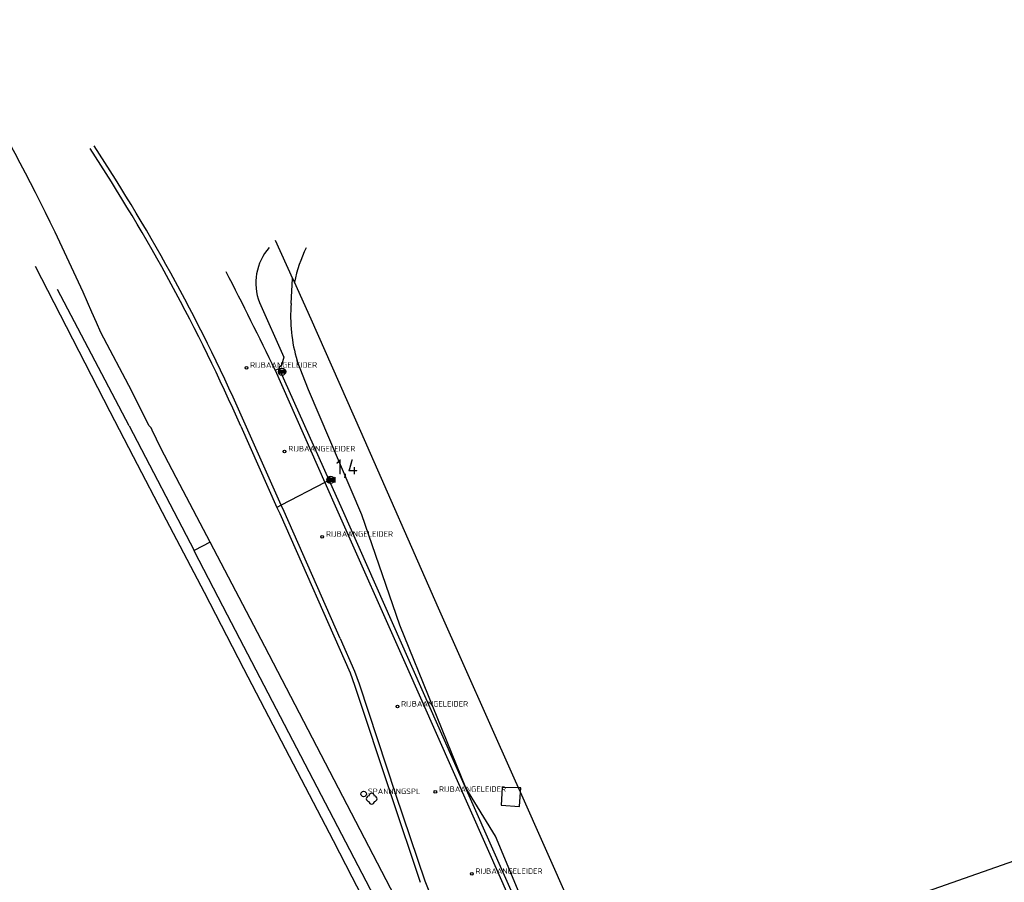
# Model space of a CAD drawing. Extents: x 145741 to 149421, y 457889 to 459999.
# Tile 83 of 84: x 149074 to 149236, y 459857 to 459999. Entities that reach past the tile are written whole.
import ezdxf

# ---------------------------------------------------------------- set-up
doc = ezdxf.new("R2010")
doc.units = 0
doc.header["$LTSCALE"] = 4
doc.layers.get('0').update_dxf_attribs({"linetype": 'CONTINUOUS'})
doc.styles.add('ISO', font='ISO')

# ---------------------------------------------------------------- blocks, each defined once
blk = doc.blocks.new('kilometerpaal')
at = {"color": 0}
for p, q in [((-0.44, 0.44), (0.44, -0.44)), ((-0.44, -0.44), (-0.44, 0.44)), ((0.44, 0.44), (-0.44, -0.44)), ((0.44, -0.44), (0.44, 0.44))]:
    blk.add_line(p, q, dxfattribs=at)
at = {"color": 0, "style": 'ISO'}
blk.add_attdef('KILOMETERPAAL', (0.59, 0.87), '', height=2.5, dxfattribs=at)

msp = doc.modelspace()

# ---------------------------------------------------------------- linework, layer by layer
at = {"linetype": 'Continuous'}
for p, q in [((149116.27, 459962.55), (149119.11, 459956.3)), ((149083.1, 459946.32), (149076.96, 459958.23)), ((149118.88, 459952.19), (149119.11, 459956.3)), ((149119.11, 459956.3), (149119.4, 459955.68)), ((149122.15, 459949.62), (149119.4, 459955.68)), ((149092.31, 459932.12), (149080.59, 459954.47)), ((149113.7, 459952.36), (149117.68, 459943.39)), ((149130.32, 459931.2), (149122.15, 459949.62)), ((149092.74, 459937.8), (149087.65, 459947.42)), ((149089.23, 459934.41), (149083.1, 459946.32)), ((149117.68, 459943.39), (149117.29, 459942.01)), ((149121.72, 459938.05), (149119.84, 459942.79)), ((149116.23, 459941.25), (149116.92, 459941.55)), ((149116.23, 459941.25), (149124.39, 459922.86)), ((149117.98, 459941), (149116.78, 459941)), ((149117.98, 459941.1), (149116.79, 459941.1)), ((149117.95, 459941.2), (149116.82, 459941.2)), ((149116.93, 459941.81), (149116.92, 459941.55)), ((149125.09, 459923.23), (149116.92, 459941.55)), ((149117.29, 459942.01), (149116.93, 459941.81)), ((149117.98, 459940.89), (149116.79, 459940.89)), ((149116.82, 459940.79), (149117.95, 459940.79)), ((149095.56, 459932.2), (149092.74, 459937.8)), ((149130.48, 459917.53), (149121.72, 459938.05)), ((149093.05, 459927.06), (149089.23, 459934.41)), ((149092.31, 459932.12), (149102.95, 459911.69)), ((149095.9, 459931.82), (149095.56, 459932.2)), ((149096.11, 459931.41), (149095.9, 459931.82)), ((149097.53, 459928.49), (149096.11, 459931.41)), ((149110.62, 459932.07), (149116.54, 459918.77)), ((149117.25, 459919.14), (149111.35, 459932.4)), ((149143.04, 459902.27), (149130.32, 459931.2)), ((149100.64, 459922.49), (149097.53, 459928.49)), ((149098.46, 459916.69), (149093.05, 459927.06)), ((149125.09, 459923.23), (149124.39, 459922.86)), ((149125.91, 459923.29), (149124.71, 459923.29)), ((149125.91, 459923.39), (149124.72, 459923.39)), ((149125.91, 459923.19), (149124.72, 459923.19)), ((149125.88, 459923.49), (149124.75, 459923.49)), ((149127.27, 459918.34), (149125.09, 459923.23)), ((149105.59, 459913.07), (149100.64, 459922.49)), ((149124.39, 459922.86), (149117.25, 459919.14)), ((149124.39, 459922.86), (149126.54, 459918.02)), ((149124.75, 459923.08), (149125.88, 459923.08)), ((149117.25, 459919.14), (149116.54, 459918.77)), ((149116.54, 459918.77), (149116.99, 459917.75)), ((149117.72, 459918.08), (149117.25, 459919.14)), ((149138.21, 459893.67), (149127.27, 459918.34)), ((149116.99, 459917.75), (149128.52, 459891.63)), ((149126.9, 459897.27), (149117.72, 459918.08)), ((149126.54, 459918.02), (149137.48, 459893.34)), ((149136.67, 459899.49), (149130.48, 459917.53)), ((149104.66, 459904.81), (149098.46, 459916.69)), ((149105.59, 459913.07), (149102.95, 459911.69)), ((149114.57, 459895.98), (149105.59, 459913.07)), ((149103.04, 459911.52), (149102.95, 459911.69)), ((149108.45, 459901.13), (149103.04, 459911.52)), ((149111.14, 459892.33), (149104.66, 459904.81)), ((149155.45, 459874.37), (149143.04, 459902.27)), ((149133.36, 459853.32), (149108.45, 459901.13)), ((149147.51, 459872.82), (149136.67, 459899.49)), ((149136.77, 459853.26), (149114.57, 459895.98)), ((149126.9, 459897.27), (149129.26, 459891.92)), ((149137.48, 459893.34), (149153.34, 459857.64)), ((149154.07, 459857.97), (149138.21, 459893.67)), ((149117.31, 459880.43), (149111.14, 459892.33)), ((149128.52, 459891.63), (149129.24, 459889.61)), ((149129.26, 459891.92), (149130, 459889.87)), ((149129.24, 459889.61), (149135.24, 459871.53)), ((149130, 459889.87), (149136, 459871.78)), ((149125.79, 459864.1), (149117.31, 459880.43)), ((149156.14, 459872.81), (149155.45, 459874.37)), ((149135.24, 459871.53), (149140.04, 459857.33)), ((149136, 459871.78), (149140.79, 459857.59)), ((149152.38, 459864.91), (149147.51, 459872.82)), ((149153.45, 459872.87), (149153.27, 459869.94)), ((149156.14, 459872.81), (149153.45, 459872.87)), ((149156.46, 459872.1), (149156.14, 459872.81)), ((149156.14, 459872.81), (149156.14, 459872.81)), ((149156.32, 459869.76), (149156.46, 459872.1)), ((149170.5, 459840.51), (149156.46, 459872.1)), ((149153.27, 459869.94), (149156.32, 459869.76)), ((149128.87, 459858.15), (149125.79, 459864.1)), ((149165.6, 459833.19), (149152.38, 459864.91)), ((149245.73, 459863.79), (149201.34, 459848.2)), ((149131.95, 459852.21), (149128.87, 459858.15)), ((149153.34, 459857.64), (149165.9, 459829.4)), ((149166.63, 459829.73), (149154.07, 459857.97))]:
    msp.add_line(p, q, dxfattribs=at)
for p, q in [((149156.5, 459872.81), (149156.14, 459872.81)), ((149156.46, 459872.1), (149156.5, 459872.81))]:
    msp.add_line(p, q)
for centre, radius in [((149111.54, 459941.65), 0.225), ((149117.38, 459941), 0.6), ((149117.79, 459927.94), 0.225), ((149125.31, 459923.29), 0.6), ((149123.97, 459913.96), 0.225), ((149136.29, 459886.12), 0.225), ((149130.75, 459871.79), 0.45), ((149142.5, 459872.15), 0.225), ((149148.48, 459858.71), 0.225)]:
    msp.add_circle(centre, radius)
for centre, radius, start, end in [((148738.95, 459798.86), 379.03, 23.0756, 31.8171), ((148829.54, 459808.87), 306.89, 23.6694, 33.3452), ((148829.59, 459808.9), 307.63, 23.6693, 33.3464), ((149121.8, 459955.56), 8.72, 138.5285, 201.5648), ((148584.36, 459686.9), 589.56, 25.55847, 27.31003), ((149144.76, 459950.09), 25.97, 175.3629, 196.325), ((149132.07, 459871.46), 0.45, 1.0233, 178.9632), ((149131.63, 459871.02), 0.45, 91.0912, 268.9013), ((149132.07, 459870.58), 0.45, 180.4729, 359.5406), ((149132.5, 459871.02), 0.45, 271.6625, 88.3448), ((149173.65, 459869.14), 34.83, 199.3665, 207.1421)]:
    msp.add_arc(centre, radius, start, end, dxfattribs=at)
msp.add_arc((149144.79, 459950.09), 26, 154.4296, 167.5875)

# ---------------------------------------------------------------- block references
msp.add_blockref('kilometerpaal', (149125.62, 459923.28)).add_auto_attribs({'KILOMETERPAAL': '1,4'})
msp.add_blockref('kilometerpaal', (149125.62, 459923.28)).add_auto_attribs({'KILOMETERPAAL': '1,4'})

# ---------------------------------------------------------------- texts
at = {"style": 'ISO'}
for tag, p, s in [('RIJBAANGELEIDER', (149112.14, 459941.65), 'rg'), ('RIJBAANGELEIDER', (149118.39, 459927.94), 'rg'), ('RIJBAANGELEIDER', (149124.57, 459913.96), 'rg'), ('RIJBAANGELEIDER', (149136.89, 459886.12), 'rg'), ('SPANNINGSPL', (149131.45, 459871.79), 'sp'), ('RIJBAANGELEIDER', (149143.1, 459872.15), 'rg'), ('RIJBAANGELEIDER', (149149.08, 459858.71), 'rg')]:
    msp.add_attdef(tag, p, s, height=0.9, dxfattribs=at)

doc.saveas('drawing.dxf')
